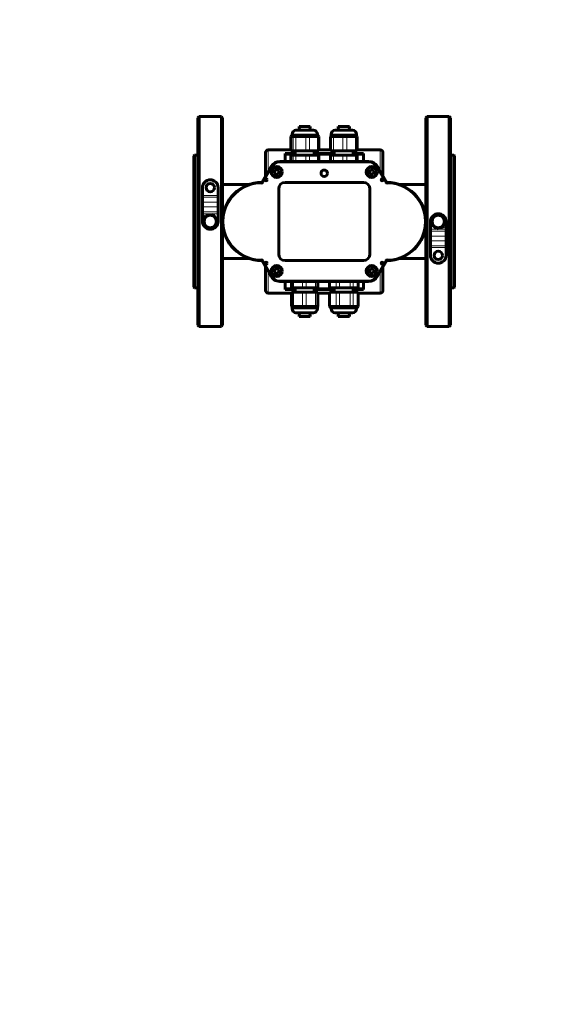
# Model space of a CAD drawing. Header units: millimetres. Extents: x 0 to 210, y 0 to 297.
# Tile 1 of 10: x 0 to 101, y 0 to 189. Entities that reach past the tile are written whole.
import ezdxf

# ---------------------------------------------------------------- set-up
doc = ezdxf.new("R2010")
doc.units = ezdxf.units.MM
doc.linetypes.add('K5LT_BASIC', pattern=[0])
doc.linetypes.add('K5LT_THIN', pattern=[0])
for name, color, linetype, true_color in [('G', 3, 'Continuous', 0x00ff00), ('R', 1, 'Continuous', 0xff0000), ('WELDING', 7, 'Continuous', 0xffffff)]:
    doc.layers.add(name, color=color, linetype=linetype, true_color=true_color)

msp = doc.modelspace()

# ---------------------------------------------------------------- linework, layer by layer
at = {"layer": 'G', "color": 5, "linetype": 'K5LT_BASIC', "lineweight": 60, "true_color": 0x0000ff}
for p, q in [((34.197, 170.063), (34.447, 170.313)), ((34.197, 170.063), (34.197, 130.313)), ((34.447, 170.313), (38.697, 170.313)), ((34.447, 170.313), (34.447, 130.063)), ((38.697, 170.313), (38.947, 170.063)), ((38.697, 170.313), (38.697, 130.063)), ((38.947, 170.063), (38.947, 130.313)), ((78.197, 170.313), (77.947, 170.063)), ((77.947, 150.191), (77.947, 170.063)), ((82.447, 170.313), (78.197, 170.313)), ((78.197, 130.063), (78.197, 170.313)), ((82.697, 170.063), (82.447, 170.313)), ((82.447, 130.063), (82.447, 170.313)), ((82.697, 130.313), (82.697, 170.063)), ((53.697, 167.688), (53.631, 168.438)), ((53.631, 168.438), (55.762, 168.438)), ((55.697, 167.688), (55.762, 168.438)), ((61.197, 167.688), (61.131, 168.438)), ((61.131, 168.438), (63.262, 168.438)), ((63.197, 167.688), (63.262, 168.438)), ((52.263, 166.765), (52.018, 166.52)), ((52.018, 163.77), (52.018, 166.52)), ((52.018, 166.52), (52.037, 166.52)), ((52.037, 166.52), (52.477, 166.52)), ((52.263, 166.645), (52.263, 166.938)), ((52.477, 166.52), (52.985, 166.52)), ((52.703, 166.77), (52.721, 166.77)), ((52.721, 166.77), (53.059, 166.77)), ((52.985, 166.52), (54.913, 166.52)), ((53.013, 167.688), (53.457, 167.688)), ((53.059, 166.77), (53.14, 166.77)), ((53.457, 167.688), (56.38, 167.688)), ((54.907, 166.77), (54.987, 166.77)), ((54.913, 166.52), (55.645, 166.52)), ((54.987, 166.77), (55.475, 166.77)), ((55.475, 166.77), (55.537, 166.77)), ((55.645, 166.52), (57.132, 166.52)), ((56.901, 166.77), (56.963, 166.77)), ((56.963, 166.77), (57.125, 166.77)), ((57.125, 166.77), (57.375, 166.52)), ((57.13, 166.765), (57.13, 166.938)), ((57.132, 166.52), (57.375, 166.52)), ((57.375, 163.77), (57.375, 166.52)), ((59.763, 166.663), (59.62, 166.52)), ((59.62, 163.77), (59.62, 166.52)), ((59.62, 166.52), (59.623, 166.52)), ((59.623, 166.52), (59.787, 166.52)), ((59.763, 166.595), (59.763, 166.938)), ((59.787, 166.52), (60.214, 166.52)), ((60.03, 166.77), (60.036, 166.77)), ((60.036, 166.77), (60.321, 166.77)), ((60.214, 166.52), (62.041, 166.52)), ((60.321, 166.77), (60.397, 166.77)), ((60.513, 167.688), (60.812, 167.688)), ((60.812, 167.688), (63.88, 167.688)), ((62.041, 166.52), (62.788, 166.52)), ((62.072, 166.77), (62.148, 166.77)), ((62.148, 166.77), (62.646, 166.77)), ((62.646, 166.77), (62.715, 166.77)), ((62.788, 166.52), (64.45, 166.52)), ((64.239, 166.77), (64.308, 166.77)), ((64.308, 166.77), (64.523, 166.77)), ((64.45, 166.52), (64.773, 166.52)), ((64.523, 166.77), (64.773, 166.52)), ((64.63, 166.663), (64.63, 166.938)), ((64.773, 163.77), (64.773, 166.52)), ((33.447, 162.813), (33.572, 162.938)), ((33.447, 162.813), (33.447, 150.188)), ((33.572, 162.938), (34.197, 162.938)), ((33.572, 162.938), (33.572, 150.188)), ((47.197, 163.438), (47.197, 158.961)), ((47.697, 163.938), (52.018, 163.938)), ((50.947, 163.225), (50.947, 161.688)), ((50.947, 163.225), (52.872, 163.225)), ((50.947, 163.093), (52.872, 163.093)), ((52.018, 163.77), (52.037, 163.77)), ((52.018, 162.938), (52.037, 162.938)), ((52.018, 161.688), (52.018, 162.938)), ((52.477, 163.77), (52.037, 163.77)), ((52.037, 162.938), (52.477, 162.938)), ((52.477, 163.77), (52.985, 163.77)), ((52.477, 162.938), (52.985, 162.938)), ((52.872, 162.938), (52.872, 163.77)), ((54.913, 163.77), (52.985, 163.77)), ((52.985, 162.938), (54.913, 162.938)), ((54.913, 163.77), (55.645, 163.77)), ((54.913, 162.938), (55.645, 162.938)), ((57.132, 163.77), (55.645, 163.77)), ((55.645, 162.938), (57.132, 162.938)), ((56.522, 162.938), (56.522, 163.77)), ((56.522, 163.225), (60.372, 163.225)), ((56.522, 163.093), (60.372, 163.093)), ((57.132, 163.77), (57.375, 163.77)), ((57.132, 162.938), (57.375, 162.938)), ((57.375, 163.938), (59.62, 163.938)), ((57.375, 161.688), (57.375, 162.938)), ((59.62, 163.77), (59.623, 163.77)), ((59.62, 162.938), (59.623, 162.938)), ((59.62, 161.688), (59.62, 162.938)), ((59.787, 163.77), (59.623, 163.77)), ((59.623, 162.938), (59.787, 162.938)), ((59.787, 163.77), (60.214, 163.77)), ((59.787, 162.938), (60.214, 162.938)), ((62.041, 163.77), (60.214, 163.77)), ((60.214, 162.938), (62.041, 162.938)), ((60.372, 162.938), (60.372, 163.77)), ((62.041, 163.77), (62.788, 163.77)), ((62.041, 162.938), (62.788, 162.938)), ((64.45, 163.77), (62.788, 163.77)), ((62.788, 162.938), (64.45, 162.938)), ((64.022, 162.938), (64.022, 163.77)), ((64.022, 163.225), (65.947, 163.225)), ((64.022, 163.093), (65.947, 163.093)), ((64.45, 163.77), (64.773, 163.77)), ((64.45, 162.938), (64.773, 162.938)), ((64.773, 163.938), (69.197, 163.938)), ((64.773, 161.688), (64.773, 162.938)), ((65.947, 163.225), (65.947, 161.688)), ((69.697, 163.438), (69.697, 158.948)), ((83.322, 162.938), (82.697, 162.938)), ((83.447, 162.813), (83.322, 162.938)), ((83.322, 150.188), (83.322, 162.938)), ((83.447, 150.188), (83.447, 162.813)), ((48.224, 160.703), (46.447, 157.688)), ((66.947, 161.688), (49.947, 161.688)), ((48.755, 159.98), (48.686, 159.739)), ((48.686, 159.739), (49.167, 159.602)), ((49.236, 159.843), (48.755, 159.98)), ((49.167, 159.602), (49.03, 159.121)), ((49.03, 159.121), (49.271, 159.053)), ((49.373, 160.323), (49.236, 159.843)), ((49.271, 159.053), (49.408, 159.534)), ((49.613, 160.255), (49.373, 160.323)), ((49.408, 159.534), (49.888, 159.397)), ((49.476, 159.774), (49.613, 160.255)), ((49.957, 159.637), (49.476, 159.774)), ((49.888, 159.397), (49.957, 159.637)), ((67.005, 159.98), (66.936, 159.739)), ((66.936, 159.739), (67.417, 159.602)), ((67.486, 159.843), (67.005, 159.98)), ((67.417, 159.602), (67.28, 159.121)), ((67.28, 159.121), (67.521, 159.053)), ((67.623, 160.323), (67.486, 159.843)), ((67.521, 159.053), (67.658, 159.534)), ((67.863, 160.255), (67.623, 160.323)), ((67.658, 159.534), (68.138, 159.397)), ((67.726, 159.774), (67.863, 160.255)), ((68.207, 159.637), (67.726, 159.774)), ((68.138, 159.397), (68.207, 159.637)), ((70.447, 157.688), (68.778, 160.492)), ((44.105, 157.313), (38.947, 157.313)), ((47.197, 158.328), (47.197, 158.048)), ((65.947, 157.688), (50.947, 157.688)), ((69.697, 158.328), (69.697, 158.048)), ((77.947, 157.313), (72.788, 157.313)), ((35.072, 155.197), (35.072, 156.688)), ((35.072, 154.843), (35.072, 155.197)), ((38.072, 155.197), (38.072, 156.688)), ((38.072, 154.843), (38.072, 155.197)), ((49.697, 156.438), (49.697, 143.938)), ((67.197, 143.938), (67.197, 156.438)), ((35.072, 153.88), (35.072, 154.843)), ((35.072, 152.996), (35.072, 153.88)), ((38.072, 153.88), (38.072, 154.843)), ((38.072, 152.996), (38.072, 153.88)), ((35.072, 152.033), (35.072, 152.996)), ((35.072, 151.679), (35.072, 152.033)), ((35.072, 150.188), (35.072, 151.679)), ((35.138, 150.019), (35.708, 151.345)), ((35.708, 151.345), (37.142, 151.514)), ((37.142, 151.514), (38.005, 150.357)), ((38.072, 152.033), (38.072, 152.996)), ((38.072, 151.679), (38.072, 152.033)), ((38.072, 150.188), (38.072, 151.679)), ((79.217, 151.117), (80.574, 151.609)), ((80.574, 151.609), (81.679, 150.68)), ((33.447, 150.188), (33.447, 137.563)), ((33.572, 150.188), (33.572, 137.438)), ((36.002, 148.862), (35.138, 150.019)), ((38.005, 150.357), (37.435, 149.031)), ((77.947, 130.313), (77.947, 150.187)), ((78.822, 148.697), (78.822, 150.188)), ((78.965, 149.696), (79.217, 151.117)), ((80.069, 148.767), (78.965, 149.696)), ((81.426, 149.259), (80.069, 148.767)), ((81.679, 150.68), (81.426, 149.259)), ((81.822, 148.697), (81.822, 150.188)), ((83.322, 137.438), (83.322, 150.188)), ((83.447, 137.563), (83.447, 150.188)), ((37.435, 149.031), (36.002, 148.862)), ((78.822, 148.343), (78.822, 148.697)), ((78.822, 147.38), (78.822, 148.343)), ((78.822, 146.496), (78.822, 147.38)), ((81.822, 148.343), (81.822, 148.697)), ((81.822, 147.38), (81.822, 148.343)), ((81.822, 146.496), (81.822, 147.38)), ((78.822, 145.533), (78.822, 146.496)), ((78.822, 145.179), (78.822, 145.533)), ((81.822, 145.533), (81.822, 146.496)), ((81.822, 145.179), (81.822, 145.533)), ((78.822, 143.688), (78.822, 145.179)), ((81.822, 143.688), (81.822, 145.179)), ((44.105, 143.063), (38.947, 143.063)), ((46.447, 142.688), (48.116, 139.884)), ((47.197, 142.048), (47.197, 142.328)), ((50.947, 142.688), (65.947, 142.688)), ((68.67, 139.673), (70.447, 142.688)), ((69.697, 142.048), (69.697, 142.328)), ((77.947, 143.063), (72.788, 143.063)), ((47.197, 136.938), (47.197, 141.428)), ((48.755, 140.98), (48.686, 140.739)), ((48.686, 140.739), (49.167, 140.602)), ((49.236, 140.843), (48.755, 140.98)), ((49.167, 140.602), (49.03, 140.121)), ((49.03, 140.121), (49.271, 140.053)), ((49.373, 141.323), (49.236, 140.843)), ((49.271, 140.053), (49.408, 140.534)), ((49.613, 141.255), (49.373, 141.323)), ((49.408, 140.534), (49.888, 140.397)), ((49.476, 140.774), (49.613, 141.255)), ((49.957, 140.637), (49.476, 140.774)), ((49.888, 140.397), (49.957, 140.637)), ((67.005, 140.98), (66.936, 140.739)), ((66.936, 140.739), (67.417, 140.602)), ((67.486, 140.843), (67.005, 140.98)), ((67.417, 140.602), (67.28, 140.121)), ((67.28, 140.121), (67.521, 140.053)), ((67.623, 141.323), (67.486, 140.843)), ((67.521, 140.053), (67.658, 140.534)), ((67.863, 141.255), (67.623, 141.323)), ((67.658, 140.534), (68.138, 140.397)), ((67.726, 140.774), (67.863, 141.255)), ((68.207, 140.637), (67.726, 140.774)), ((68.138, 140.397), (68.207, 140.637)), ((69.697, 136.938), (69.697, 141.415)), ((49.947, 138.688), (66.947, 138.688)), ((50.947, 137.151), (50.947, 138.688)), ((52.166, 138.688), (52.166, 137.438)), ((57.227, 138.688), (57.227, 137.438)), ((59.433, 138.688), (59.433, 137.438)), ((64.961, 138.688), (64.961, 137.438)), ((65.947, 137.151), (65.947, 138.688)), ((33.447, 137.563), (33.572, 137.438)), ((33.572, 137.438), (34.197, 137.438)), ((52.166, 136.438), (47.697, 136.438)), ((52.872, 137.283), (50.947, 137.283)), ((52.872, 137.151), (50.947, 137.151)), ((52.522, 137.438), (52.166, 137.438)), ((52.166, 136.606), (52.166, 133.856)), ((52.522, 136.606), (52.166, 136.606)), ((54.24, 137.438), (52.522, 137.438)), ((52.522, 136.606), (54.24, 136.606)), ((52.872, 137.438), (52.872, 136.606)), ((54.989, 137.438), (54.24, 137.438)), ((54.989, 136.606), (54.24, 136.606)), ((56.77, 137.438), (54.989, 137.438)), ((54.989, 136.606), (56.77, 136.606)), ((56.522, 137.438), (56.522, 136.606)), ((60.372, 137.283), (56.522, 137.283)), ((60.372, 137.151), (56.522, 137.151)), ((57.164, 137.438), (56.77, 137.438)), ((57.164, 136.606), (56.77, 136.606)), ((57.226, 137.438), (57.164, 137.438)), ((57.164, 136.606), (57.226, 136.606)), ((57.227, 136.606), (57.227, 133.856)), ((59.433, 136.438), (57.227, 136.438)), ((59.566, 137.438), (59.433, 137.438)), ((59.433, 136.606), (59.433, 133.856)), ((59.566, 136.606), (59.433, 136.606)), ((60.715, 137.438), (59.566, 137.438)), ((59.566, 136.606), (60.715, 136.606)), ((60.372, 137.438), (60.372, 136.606)), ((61.393, 137.438), (60.715, 137.438)), ((61.393, 136.606), (60.715, 136.606)), ((63.407, 137.438), (61.393, 137.438)), ((61.393, 136.606), (63.407, 136.606)), ((64.024, 137.438), (63.407, 137.438)), ((64.024, 136.606), (63.407, 136.606)), ((64.022, 137.438), (64.022, 136.606)), ((65.947, 137.283), (64.022, 137.283)), ((65.947, 137.151), (64.022, 137.151)), ((64.889, 137.438), (64.024, 137.438)), ((64.024, 136.606), (64.889, 136.606)), ((64.961, 137.438), (64.889, 137.438)), ((64.961, 136.606), (64.889, 136.606)), ((64.961, 136.606), (64.961, 133.856)), ((69.197, 136.438), (64.961, 136.438)), ((83.322, 137.438), (82.697, 137.438)), ((83.447, 137.563), (83.322, 137.438)), ((52.416, 133.606), (52.166, 133.856)), ((52.522, 133.856), (52.166, 133.856)), ((52.263, 133.759), (52.263, 133.438)), ((52.653, 133.606), (52.416, 133.606)), ((54.24, 133.856), (52.522, 133.856)), ((52.725, 133.606), (52.653, 133.606)), ((56.38, 132.688), (53.013, 132.688)), ((53.697, 132.688), (53.631, 131.938)), ((54.989, 133.856), (54.24, 133.856)), ((54.371, 133.606), (54.3, 133.606)), ((54.871, 133.606), (54.371, 133.606)), ((54.945, 133.606), (54.871, 133.606)), ((56.77, 133.856), (54.989, 133.856)), ((55.697, 132.688), (55.762, 131.938)), ((56.651, 133.606), (56.577, 133.606)), ((56.915, 133.606), (56.651, 133.606)), ((57.164, 133.856), (56.77, 133.856)), ((56.917, 133.606), (56.915, 133.606)), ((57.13, 133.759), (57.227, 133.856)), ((57.13, 133.788), (57.13, 133.438)), ((57.226, 133.856), (57.164, 133.856)), ((59.683, 133.606), (59.433, 133.856)), ((59.566, 133.856), (59.433, 133.856)), ((60.715, 133.856), (59.566, 133.856)), ((59.771, 133.606), (59.683, 133.606)), ((59.763, 133.606), (59.763, 133.438)), ((59.819, 133.606), (59.771, 133.606)), ((63.88, 132.688), (60.513, 132.688)), ((61.393, 133.856), (60.715, 133.856)), ((60.921, 133.606), (60.873, 133.606)), ((61.373, 133.606), (60.921, 133.606)), ((61.197, 132.688), (61.131, 131.938)), ((61.456, 133.606), (61.373, 133.606)), ((63.407, 133.856), (61.393, 133.856)), ((63.197, 132.688), (63.262, 131.938)), ((63.387, 133.606), (63.303, 133.606)), ((63.798, 133.606), (63.387, 133.606)), ((64.024, 133.856), (63.407, 133.856)), ((63.834, 133.606), (63.798, 133.606)), ((64.889, 133.856), (64.024, 133.856)), ((64.663, 133.606), (64.627, 133.606)), ((64.63, 133.606), (64.63, 133.438)), ((64.711, 133.606), (64.663, 133.606)), ((64.711, 133.606), (64.961, 133.856)), ((64.961, 133.856), (64.889, 133.856)), ((53.758, 131.938), (53.631, 131.938)), ((55.762, 131.938), (53.758, 131.938)), ((61.135, 131.938), (61.131, 131.938)), ((63.262, 131.938), (61.135, 131.938)), ((34.197, 130.313), (34.447, 130.063)), ((34.447, 130.063), (38.697, 130.063)), ((38.697, 130.063), (38.947, 130.313)), ((78.197, 130.063), (77.947, 130.313)), ((82.447, 130.063), (78.197, 130.063)), ((82.697, 130.313), (82.447, 130.063))]:
    msp.add_line(p, q, dxfattribs=at)
for centre, radius in [((49.322, 159.688), 1.075), ((49.322, 159.688), 1), ((49.322, 159.688), 0.925), ((67.572, 159.688), 1.075), ((67.572, 159.688), 1), ((67.572, 159.688), 0.925), ((58.447, 159.438), 0.625), ((36.572, 156.688), 0.812), ((47.322, 158.188), 0.188), ((69.572, 158.188), 0.188), ((36.572, 150.188), 1.188), ((80.322, 150.188), 1.188), ((80.322, 143.688), 0.812), ((47.322, 142.188), 0.188), ((49.322, 140.688), 1.075), ((49.322, 140.688), 1), ((67.572, 140.688), 1.075), ((67.572, 140.688), 1), ((69.572, 142.188), 0.188), ((49.322, 140.688), 0.925), ((67.572, 140.688), 0.925)]:
    msp.add_circle(centre, radius, dxfattribs=at)
for centre, radius, start, end in [((53.013, 166.938), 0.75, 90, 180), ((56.38, 166.938), 0.75, 0, 90), ((60.513, 166.938), 0.75, 90, 180), ((63.88, 166.938), 0.75, 0, 90), ((47.697, 163.438), 0.5, 90, 180), ((69.197, 163.438), 0.5, 0, 90), ((49.947, 159.688), 2, 90, 149.48976), ((66.947, 159.688), 2, 23.71602, 90), ((49.322, 159.688), 0.5, 149.61981, 178.57483), ((49.322, 159.688), 0.5, 239.61981, 268.57483), ((49.322, 159.688), 0.5, 59.61981, 88.57483), ((49.322, 159.688), 0.5, 329.61981, 358.57483), ((67.572, 159.688), 0.5, 149.61981, 178.57483), ((67.572, 159.688), 0.5, 239.61981, 268.57483), ((67.572, 159.688), 0.5, 59.61981, 88.57483), ((67.572, 159.688), 0.5, 329.61981, 358.57483), ((36.572, 156.688), 1.5, 0, 180), ((46.447, 150.188), 7.5, 90.00006, 269.99994), ((20.706, 142.979), 29.647, 29.18763, 29.74566), ((50.947, 156.438), 1.25, 90, 180), ((65.947, 156.438), 1.25, 0, 90), ((96.316, 142.979), 29.759, 150.37767, 150.9329), ((70.447, 150.188), 7.5, 270, 90), ((80.322, 150.188), 1.5, 0, 180), ((36.572, 150.188), 1.5, 180, 0), ((50.947, 143.938), 1.25, 180, 270), ((65.947, 143.938), 1.25, 270, 0), ((80.322, 143.688), 1.5, 180, 0), ((20.577, 157.397), 29.759, 330.37764, 330.93287), ((96.187, 157.397), 29.647, 209.1876, 209.74563), ((49.947, 140.688), 2, 203.71602, 270), ((49.322, 140.688), 0.5, 149.61981, 178.57483), ((49.322, 140.688), 0.5, 239.61981, 268.57483), ((49.322, 140.688), 0.5, 59.61981, 88.57483), ((49.322, 140.688), 0.5, 329.61981, 358.57483), ((67.572, 140.688), 0.5, 149.61981, 178.57483), ((67.572, 140.688), 0.5, 239.61981, 268.57483), ((67.572, 140.688), 0.5, 59.61981, 88.57483), ((67.572, 140.688), 0.5, 329.61981, 358.57483), ((66.947, 140.688), 2, 270, 329.48976), ((47.697, 136.938), 0.5, 180, 270), ((69.197, 136.938), 0.5, 270, 0), ((53.013, 133.438), 0.75, 180, 270), ((56.38, 133.438), 0.75, 270, 0), ((60.513, 133.438), 0.75, 180, 270), ((63.88, 133.438), 0.75, 270, 0)]:
    msp.add_arc(centre, radius, start, end, dxfattribs=at)
for centre, major_axis, ratio, start_param, end_param in [((54.697, 169.02), (2.419, 2.419), 0.1103137, 3.0317232, 3.6420124), ((54.697, 169.02), (1.961, 1.961), 0.7344402, 3.3845106, 4.1656112), ((54.697, 169.02), (-2.228, 2.228), 0.4390722, 2.3373131, 3.1184136), ((62.197, 169.02), (2.431, 2.431), 0.0408326, 3.1007827, 3.5729529), ((62.197, 169.02), (2.056, 2.056), 0.6331082, 3.3154511, 4.0965517), ((62.197, 169.02), (-2.155, 2.155), 0.5241607, 2.2682535, 3.0493541), ((54.697, 131.356), (2.126, -2.126), 0.5570666, 2.24279, 3.0238905), ((54.697, 131.356), (-2.088, -2.088), 0.5979966, 3.2899875, 4.0710881), ((54.697, 131.356), (-2.433, -2.433), 0.0153476, 3.1262463, 3.5474893), ((62.197, 131.356), (2.323, -2.323), 0.3120969, 2.4485248, 3.2296254), ((62.197, 131.356), (-1.789, -1.789), 0.9217083, 3.4957224, 4.2768229), ((62.197, 131.356), (-2.374, -2.374), 0.224755, 2.9721236, 3.7532241)]:
    msp.add_ellipse(centre, major_axis=major_axis, ratio=ratio, start_param=start_param, end_param=end_param, dxfattribs=at)
at = {"layer": 'R', "color": 7, "linetype": 'K5LT_THIN', "lineweight": 18}
for p, q in [((52.263, 166.753), (52.037, 166.52)), ((52.037, 163.77), (52.037, 166.52)), ((52.263, 166.938), (52.905, 166.938)), ((52.721, 166.77), (52.477, 166.52)), ((52.477, 163.77), (52.477, 166.52)), ((52.905, 166.938), (57.13, 166.938)), ((53.059, 166.77), (52.985, 166.52)), ((52.985, 163.77), (52.985, 166.52)), ((54.987, 166.77), (54.913, 166.52)), ((54.913, 163.77), (54.913, 166.52)), ((55.475, 166.77), (55.645, 166.52)), ((55.645, 163.77), (55.645, 166.52)), ((56.963, 166.77), (57.132, 166.52)), ((57.132, 163.77), (57.132, 166.52)), ((59.763, 166.661), (59.623, 166.52)), ((59.623, 163.77), (59.623, 166.52)), ((59.763, 166.938), (60.196, 166.938)), ((60.036, 166.77), (59.787, 166.52)), ((59.787, 163.77), (59.787, 166.52)), ((60.196, 166.938), (64.63, 166.938)), ((60.321, 166.77), (60.214, 166.52)), ((60.214, 163.77), (60.214, 166.52)), ((62.148, 166.77), (62.041, 166.52)), ((62.041, 163.77), (62.041, 166.52)), ((62.646, 166.77), (62.788, 166.52)), ((62.788, 163.77), (62.788, 166.52)), ((64.308, 166.77), (64.45, 166.52)), ((64.45, 163.77), (64.45, 166.52)), ((47.697, 163.938), (47.697, 159.809)), ((52.037, 161.688), (52.037, 162.938)), ((52.477, 161.688), (52.477, 162.938)), ((52.985, 161.688), (52.985, 162.938)), ((52.997, 162.938), (52.997, 163.77)), ((54.913, 161.688), (54.913, 162.938)), ((55.645, 161.688), (55.645, 162.938)), ((56.397, 162.938), (56.397, 163.77)), ((57.132, 161.688), (57.132, 162.938)), ((59.623, 161.688), (59.623, 162.938)), ((59.787, 161.688), (59.787, 162.938)), ((60.214, 161.688), (60.214, 162.938)), ((60.497, 162.938), (60.497, 163.77)), ((62.041, 161.688), (62.041, 162.938)), ((62.788, 161.688), (62.788, 162.938)), ((63.897, 162.938), (63.897, 163.77)), ((64.45, 161.688), (64.45, 162.938)), ((69.197, 163.938), (69.197, 159.789)), ((48.439, 160.577), (46.589, 157.437)), ((48.224, 160.703), (48.439, 160.577)), ((49.947, 161.688), (49.947, 161.438)), ((66.947, 161.438), (49.947, 161.438)), ((66.947, 161.688), (66.947, 161.438)), ((70.305, 157.437), (68.555, 160.378)), ((38.072, 155.197), (35.072, 155.197)), ((38.072, 154.843), (35.072, 154.843)), ((38.072, 153.88), (35.072, 153.88)), ((38.072, 152.996), (35.072, 152.996)), ((38.072, 152.033), (35.072, 152.033)), ((38.072, 151.679), (35.072, 151.679)), ((81.822, 148.697), (78.822, 148.697)), ((81.822, 148.343), (78.822, 148.343)), ((81.822, 147.38), (78.822, 147.38)), ((81.822, 146.496), (78.822, 146.496)), ((81.822, 145.533), (78.822, 145.533)), ((81.822, 145.179), (78.822, 145.179)), ((46.588, 142.939), (48.338, 139.998)), ((68.454, 139.8), (70.305, 142.939)), ((47.697, 136.438), (47.697, 140.588)), ((68.67, 139.673), (68.454, 139.8)), ((69.197, 136.438), (69.197, 140.567)), ((49.947, 138.938), (66.947, 138.938)), ((49.947, 138.688), (49.947, 138.938)), ((52.522, 138.688), (52.522, 137.438)), ((54.24, 138.688), (54.24, 137.438)), ((54.989, 138.688), (54.989, 137.438)), ((56.77, 138.688), (56.77, 137.438)), ((57.164, 138.688), (57.164, 137.438)), ((57.226, 138.688), (57.226, 137.438)), ((59.566, 138.688), (59.566, 137.438)), ((60.715, 138.688), (60.715, 137.438)), ((61.393, 138.688), (61.393, 137.438)), ((63.407, 138.688), (63.407, 137.438)), ((64.024, 138.688), (64.024, 137.438)), ((64.889, 138.688), (64.889, 137.438)), ((66.947, 138.688), (66.947, 138.938)), ((52.522, 136.606), (52.522, 133.856)), ((52.997, 137.438), (52.997, 136.606)), ((54.24, 136.606), (54.24, 133.856)), ((54.989, 136.606), (54.989, 133.856)), ((56.397, 137.438), (56.397, 136.606)), ((56.77, 136.606), (56.77, 133.856)), ((57.164, 136.606), (57.164, 133.856)), ((57.226, 136.606), (57.226, 133.856)), ((59.566, 136.606), (59.566, 133.856)), ((60.497, 137.438), (60.497, 136.606)), ((60.715, 136.606), (60.715, 133.856)), ((61.393, 136.606), (61.393, 133.856)), ((63.407, 136.606), (63.407, 133.856)), ((63.897, 137.438), (63.897, 136.606)), ((64.024, 136.606), (64.024, 133.856)), ((64.889, 136.606), (64.889, 133.856)), ((57.13, 133.438), (52.263, 133.438)), ((52.653, 133.606), (52.522, 133.856)), ((54.371, 133.606), (54.24, 133.856)), ((54.871, 133.606), (54.989, 133.856)), ((56.651, 133.606), (56.77, 133.856)), ((56.915, 133.606), (57.164, 133.856)), ((57.13, 133.759), (57.226, 133.856)), ((59.771, 133.606), (59.566, 133.856)), ((64.63, 133.438), (59.763, 133.438)), ((60.921, 133.606), (60.715, 133.856)), ((61.373, 133.606), (61.393, 133.856)), ((63.387, 133.606), (63.407, 133.856)), ((63.798, 133.606), (64.024, 133.856)), ((64.663, 133.606), (64.889, 133.856))]:
    msp.add_line(p, q, dxfattribs=at)
msp.add_circle((58.447, 159.438), 0.5, dxfattribs=at)
for centre, radius, start, end in [((49.947, 159.688), 1.75, 90, 149.48976), ((66.947, 159.688), 1.75, 23.22921, 90), ((46.447, 150.188), 7.25, 88.87748, 271.11688), ((70.447, 150.188), 7.25, 268.87743, 91.11694), ((49.947, 140.688), 1.75, 203.22921, 270), ((66.947, 140.688), 1.75, 270, 329.48976)]:
    msp.add_arc(centre, radius, start, end, dxfattribs=at)
at = {"layer": 'WELDING', "color": 5, "linetype": 'K5LT_BASIC', "lineweight": 60, "true_color": 0x0000ff}
for points in [[(68.778, 160.492), (68.778, 160.492), (68.775, 160.491), (68.763, 160.485), (68.747, 160.476), (68.725, 160.465), (68.699, 160.452), (68.669, 160.436), (68.635, 160.419), (68.597, 160.4), (68.57, 160.386), (68.555, 160.378)], [(48.116, 139.884), (48.115, 139.884), (48.118, 139.885), (48.13, 139.891), (48.147, 139.9), (48.168, 139.911), (48.194, 139.924), (48.225, 139.94), (48.258, 139.957), (48.296, 139.976), (48.323, 139.99), (48.338, 139.998)]]:
    msp.add_open_spline(points, degree=3, knots=[0, 0, 0, 0, 1.5561137, 2.9135202, 4.1251328, 5.3696714, 6.6526676, 7.9214215, 9.1961911, 10.4533822, 12, 12, 12, 12], dxfattribs=at)

doc.saveas('drawing.dxf')
